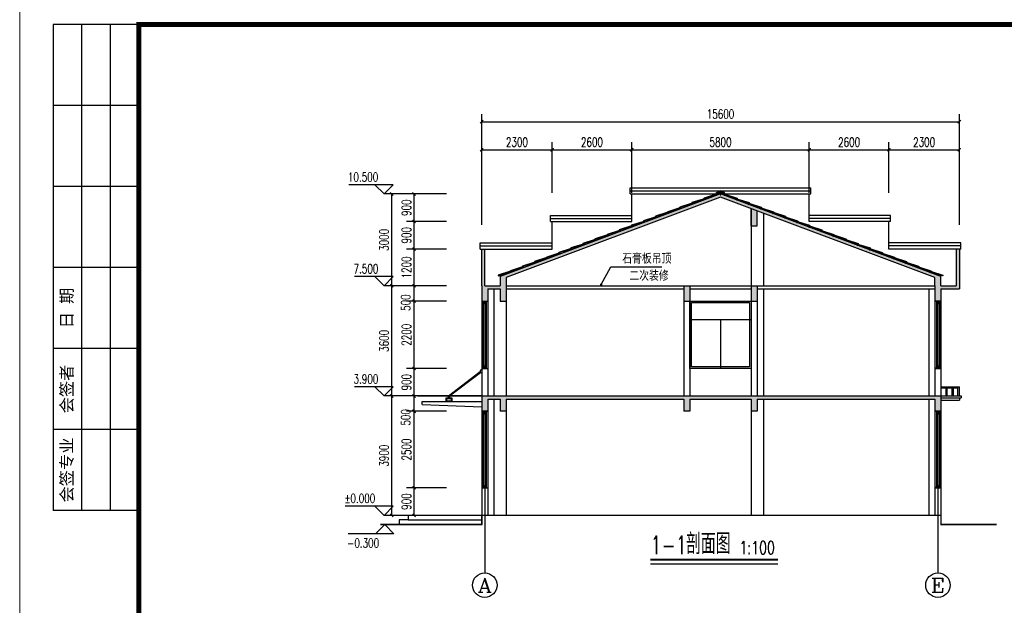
# Model space of a CAD drawing. Extents: x 88237 to 730297, y -11868 to 107702.
# Tile 32 of 49: x 544749 to 576908, y 65048 to 84180. Entities that reach past the tile are written whole.
import ezdxf
from ezdxf.enums import TextEntityAlignment as Align

# ---------------------------------------------------------------- set-up
doc = ezdxf.new("R2010")
doc.units = 0
doc.header["$LTSCALE"] = 1000
doc.header["$MEASUREMENT"] = 0
doc.linetypes.add('DOTE', pattern=[2.42, 2, -0.2, 0.02, -0.2])
for name, color, linetype in [('AXIS', 3, 'Continuous'), ('AXIS_TEXT', 7, 'Continuous'), ('DIM_ELEV', 3, 'Continuous'), ('DIM_LEAD', 3, 'Continuous'), ('DIM_SYMB', 3, 'Continuous'), ('DOTE', 1, 'DOTE'), ('dx', 8, 'Continuous'), ('OTHER', 7, 'Continuous'), ('PUB_DIM', 3, 'Continuous'), ('PUB_TEXT', 7, 'Continuous'), ('WALL', 2, 'Continuous'), ('WINDOW', 4, 'Continuous'), ('x', 6, 'Continuous'), ('图框', 7, 'Continuous'), ('家具', 8, 'Continuous'), ('立面', 7, 'Continuous')]:
    doc.layers.add(name, color=color, linetype=linetype)
doc.styles.add('_TCH_AXIS', font='COMPLEX', dxfattribs={"bigfont": 'GBCBIG'})
doc.styles.add('_TCH_DIM', font='SIMPLEX', dxfattribs={"bigfont": 'GBCBIG'})
doc.styles.add('_TCH_DIM_T3', font='SIMPLEX', dxfattribs={"width": 0.705882, "bigfont": 'GBCBIG'})
doc.styles.add('COMPLEX', font='COMPLEX')
doc.styles.add('宋体', font='txt')
doc.dimstyles.new('_TCH_ARCH&&100', dxfattribs={"dimtxt": 297.5, "dimasz": 100, "dimexe": 250, "dimexo": 300, "dimgap": 100, "dimtad": 1, "dimdec": 0, "dimzin": 0, "dimdsep": 46, "dimtxsty": '_TCH_DIM_T3', "dimblk": 'ARCHTICK', "dimcen": 0.09, "dimclrt": 7, "dimazin": 2, "dimtfac": 1, "dimtdec": 0, "dimtix": 1, "dimtmove": 2, "dimatfit": 3, "dimfxl": 1, "dimtolj": 1, "dimtzin": 0, "dimarcsym": 0})

# ---------------------------------------------------------------- blocks, each defined once
blk = doc.blocks.new('A$C279E6C7B')
at = {"layer": '家具', "color": 157}
for p, q in [((7, 127), (22, 127)), ((7, 87), (7, 127)), ((22, 117), (22, 127)), ((22, 87), (22, 102))]:
    blk.add_line(p, q, dxfattribs=at)
for points in [[(7, 87), (22, 87)], [(22, 117), (52, 117)], [(22, 102), (52, 102)], [(52, 117), (63, 110)], [(52, 102), (68, 87)], [(63, 110), (418, -23)], [(68, 87), (373, -25)], [(380, -24), (373, -25)], [(380, -24), (408, -34)], [(408, -34), (410, -44)], [(422, -42), (410, -44)], [(418, -23), (422, -42)]]:
    blk.add_lwpolyline(points, dxfattribs=at)
blk = doc.blocks.new('fgfjjkk')
at = {"layer": '立面', "color": 157, "extrusion": (0, 0, -1), "zscale": -1}
for p, rotation in [((-46626, 394014), 2.78807880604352), ((-47014, 394160), 2.788078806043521), ((-45851, 393724), 2.78807880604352), ((-46239, 393869), 2.78807880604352), ((-44689, 393288), 2.78807880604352), ((-45076, 393433), 2.78807880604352), ((-45464, 393578), 2.78807880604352), ((-43914, 392997), 2.78807880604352), ((-44301, 393142), 2.78807880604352), ((-43139, 392706), 2.78807880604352), ((-43526, 392852), 2.78807880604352), ((-42364, 392416), 2.78807880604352), ((-42751, 392561), 2.78807880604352), ((-41589, 392125), 2.78807880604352), ((-41976, 392270), 2.78807880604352), ((-40814, 391834), 2.78807880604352), ((-41201, 391980), 2.78807880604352), ((-40426, 391689), 2.78807880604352)]:
    blk.add_blockref('A$C279E6C7B', p, dxfattribs=dict(at, rotation=rotation))
blk = doc.blocks.new('_ArchTick')
at = {"color": 0, "linetype": 'ByBlock', "const_width": 0.4}
blk.add_lwpolyline([(-0.5, -0.5), (0.5, 0.5)], dxfattribs=at)
blk = doc.blocks.new('*D506')
at = {"layer": 'Defpoints', "color": 0}
for p in [(556900, 78487), (558253, 78487), (558253, 75487)]:
    blk.add_point(p, dxfattribs=at)
at = {"layer": 'PUB_DIM', "color": 0, "lineweight": -2}
for p, q in [((557953, 78487), (556650, 78487)), ((556900, 75487), (556900, 78487)), ((557953, 75487), (556650, 75487))]:
    blk.add_line(p, q, dxfattribs=at)
at = {"layer": 'PUB_DIM', "color": 0, "lineweight": -2, "xscale": 100, "yscale": 100, "zscale": 100}
for p, rotation in [((556900, 78487), 90), ((556900, 75487), 270)]:
    blk.add_blockref('_ArchTick', p, dxfattribs=dict(at, rotation=rotation))
at = {"layer": 'PUB_DIM', "color": 7, "insert": (556651, 76987), "char_height": 297.5, "attachment_point": 5, "rotation": 90, "style": '_TCH_DIM_T3'}
blk.add_mtext('\\A1;3000', dxfattribs=at)
blk = doc.blocks.new('*D507')
at = {"layer": 'Defpoints', "color": 0}
for p in [(556900, 75487), (558253, 75487), (558253, 71887)]:
    blk.add_point(p, dxfattribs=at)
at = {"layer": 'PUB_DIM', "color": 0, "lineweight": -2}
for p, q in [((557953, 75487), (556650, 75487)), ((556900, 71887), (556900, 75487)), ((557953, 71887), (556650, 71887))]:
    blk.add_line(p, q, dxfattribs=at)
at = {"layer": 'PUB_DIM', "color": 0, "lineweight": -2, "xscale": 100, "yscale": 100, "zscale": 100}
for p, rotation in [((556900, 75487), 90), ((556900, 71887), 270)]:
    blk.add_blockref('_ArchTick', p, dxfattribs=dict(at, rotation=rotation))
at = {"layer": 'PUB_DIM', "color": 7, "insert": (556651, 73687), "char_height": 297.5, "attachment_point": 5, "rotation": 90, "style": '_TCH_DIM_T3'}
blk.add_mtext('\\A1;3600', dxfattribs=at)
blk = doc.blocks.new('*D508')
at = {"layer": 'Defpoints', "color": 0}
for p in [(556900, 71887), (558253, 71887), (558253, 67987)]:
    blk.add_point(p, dxfattribs=at)
at = {"layer": 'PUB_DIM', "color": 0, "lineweight": -2}
for p, q in [((557953, 71887), (556650, 71887)), ((556900, 67987), (556900, 71887)), ((557953, 67987), (556650, 67987))]:
    blk.add_line(p, q, dxfattribs=at)
at = {"layer": 'PUB_DIM', "color": 0, "lineweight": -2, "xscale": 100, "yscale": 100, "zscale": 100}
for p, rotation in [((556900, 71887), 90), ((556900, 67987), 270)]:
    blk.add_blockref('_ArchTick', p, dxfattribs=dict(at, rotation=rotation))
at = {"layer": 'PUB_DIM', "color": 7, "insert": (556651, 69937), "char_height": 297.5, "attachment_point": 5, "rotation": 90, "style": '_TCH_DIM_T3'}
blk.add_mtext('\\A1;3900', dxfattribs=at)
blk = doc.blocks.new('*D509')
at = {"layer": 'Defpoints', "color": 0}
for p in [(575439, 80846), (559839, 77183), (575439, 77183)]:
    blk.add_point(p, dxfattribs=at)
at = {"layer": 'PUB_DIM', "color": 0, "lineweight": -2}
for p, q in [((559839, 77483), (559839, 81096)), ((575439, 77483), (575439, 81096)), ((559839, 80846), (575439, 80846))]:
    blk.add_line(p, q, dxfattribs=at)
at = {"layer": 'PUB_DIM', "color": 0, "lineweight": -2, "xscale": 100, "yscale": 100, "zscale": 100, "rotation": 180}
blk.add_blockref('_ArchTick', (559839, 80846), dxfattribs=at)
at = {"layer": 'PUB_DIM', "color": 0, "lineweight": -2, "xscale": 100, "yscale": 100, "zscale": 100}
blk.add_blockref('_ArchTick', (575439, 80846), dxfattribs=at)
at = {"layer": 'PUB_DIM', "color": 7, "insert": (567639, 81095), "char_height": 297.5, "attachment_point": 5, "style": '_TCH_DIM_T3'}
blk.add_mtext('\\A1;15600', dxfattribs=at)
blk = doc.blocks.new('*D510')
at = {"layer": 'Defpoints', "color": 0}
for p in [(562139, 79930), (559839, 78225), (562139, 78225)]:
    blk.add_point(p, dxfattribs=at)
at = {"layer": 'PUB_DIM', "color": 0, "lineweight": -2}
for p, q in [((559839, 78525), (559839, 80180)), ((562139, 78525), (562139, 80180)), ((559839, 79930), (562139, 79930))]:
    blk.add_line(p, q, dxfattribs=at)
at = {"layer": 'PUB_DIM', "color": 0, "lineweight": -2, "xscale": 100, "yscale": 100, "zscale": 100, "rotation": 180}
blk.add_blockref('_ArchTick', (559839, 79930), dxfattribs=at)
at = {"layer": 'PUB_DIM', "color": 0, "lineweight": -2, "xscale": 100, "yscale": 100, "zscale": 100}
blk.add_blockref('_ArchTick', (562139, 79930), dxfattribs=at)
at = {"layer": 'PUB_DIM', "color": 7, "insert": (560989, 80179), "char_height": 297.5, "attachment_point": 5, "style": '_TCH_DIM_T3'}
blk.add_mtext('\\A1;2300', dxfattribs=at)
blk = doc.blocks.new('*D511')
at = {"layer": 'Defpoints', "color": 0}
for p in [(564739, 79930), (562139, 78225), (564739, 78225)]:
    blk.add_point(p, dxfattribs=at)
at = {"layer": 'PUB_DIM', "color": 0, "lineweight": -2}
for p, q in [((562139, 78525), (562139, 80180)), ((564739, 78525), (564739, 80180)), ((562139, 79930), (564739, 79930))]:
    blk.add_line(p, q, dxfattribs=at)
at = {"layer": 'PUB_DIM', "color": 0, "lineweight": -2, "xscale": 100, "yscale": 100, "zscale": 100, "rotation": 180}
blk.add_blockref('_ArchTick', (562139, 79930), dxfattribs=at)
at = {"layer": 'PUB_DIM', "color": 0, "lineweight": -2, "xscale": 100, "yscale": 100, "zscale": 100}
blk.add_blockref('_ArchTick', (564739, 79930), dxfattribs=at)
at = {"layer": 'PUB_DIM', "color": 7, "insert": (563439, 80179), "char_height": 297.5, "attachment_point": 5, "style": '_TCH_DIM_T3'}
blk.add_mtext('\\A1;2600', dxfattribs=at)
blk = doc.blocks.new('*D512')
at = {"layer": 'Defpoints', "color": 0}
for p in [(570539, 79930), (564739, 78225), (570539, 78225)]:
    blk.add_point(p, dxfattribs=at)
at = {"layer": 'PUB_DIM', "color": 0, "lineweight": -2}
for p, q in [((564739, 78525), (564739, 80180)), ((570539, 78525), (570539, 80180)), ((564739, 79930), (570539, 79930))]:
    blk.add_line(p, q, dxfattribs=at)
at = {"layer": 'PUB_DIM', "color": 0, "lineweight": -2, "xscale": 100, "yscale": 100, "zscale": 100, "rotation": 180}
blk.add_blockref('_ArchTick', (564739, 79930), dxfattribs=at)
at = {"layer": 'PUB_DIM', "color": 0, "lineweight": -2, "xscale": 100, "yscale": 100, "zscale": 100}
blk.add_blockref('_ArchTick', (570539, 79930), dxfattribs=at)
at = {"layer": 'PUB_DIM', "color": 7, "insert": (567639, 80179), "char_height": 297.5, "attachment_point": 5, "style": '_TCH_DIM_T3'}
blk.add_mtext('\\A1;5800', dxfattribs=at)
blk = doc.blocks.new('*D513')
at = {"layer": 'Defpoints', "color": 0}
for p in [(573139, 79930), (570539, 78225), (573139, 78225)]:
    blk.add_point(p, dxfattribs=at)
at = {"layer": 'PUB_DIM', "color": 0, "lineweight": -2}
for p, q in [((570539, 78525), (570539, 80180)), ((573139, 78525), (573139, 80180)), ((570539, 79930), (573139, 79930))]:
    blk.add_line(p, q, dxfattribs=at)
at = {"layer": 'PUB_DIM', "color": 0, "lineweight": -2, "xscale": 100, "yscale": 100, "zscale": 100, "rotation": 180}
blk.add_blockref('_ArchTick', (570539, 79930), dxfattribs=at)
at = {"layer": 'PUB_DIM', "color": 0, "lineweight": -2, "xscale": 100, "yscale": 100, "zscale": 100}
blk.add_blockref('_ArchTick', (573139, 79930), dxfattribs=at)
at = {"layer": 'PUB_DIM', "color": 7, "insert": (571839, 80179), "char_height": 297.5, "attachment_point": 5, "style": '_TCH_DIM_T3'}
blk.add_mtext('\\A1;2600', dxfattribs=at)
blk = doc.blocks.new('*D514')
at = {"layer": 'Defpoints', "color": 0}
for p in [(575439, 79930), (573139, 78225), (575439, 78225)]:
    blk.add_point(p, dxfattribs=at)
at = {"layer": 'PUB_DIM', "color": 0, "lineweight": -2}
for p, q in [((573139, 78525), (573139, 80180)), ((575439, 78525), (575439, 80180)), ((573139, 79930), (575439, 79930))]:
    blk.add_line(p, q, dxfattribs=at)
at = {"layer": 'PUB_DIM', "color": 0, "lineweight": -2, "xscale": 100, "yscale": 100, "zscale": 100, "rotation": 180}
blk.add_blockref('_ArchTick', (573139, 79930), dxfattribs=at)
at = {"layer": 'PUB_DIM', "color": 0, "lineweight": -2, "xscale": 100, "yscale": 100, "zscale": 100}
blk.add_blockref('_ArchTick', (575439, 79930), dxfattribs=at)
at = {"layer": 'PUB_DIM', "color": 7, "insert": (574289, 80179), "char_height": 297.5, "attachment_point": 5, "style": '_TCH_DIM_T3'}
blk.add_mtext('\\A1;2300', dxfattribs=at)
blk = doc.blocks.new('*D515')
at = {"layer": 'Defpoints', "color": 0}
for p in [(557630, 78487), (558984, 78487), (558984, 77587)]:
    blk.add_point(p, dxfattribs=at)
at = {"layer": 'PUB_DIM', "color": 0, "lineweight": -2}
for p, q in [((558684, 78487), (557380, 78487)), ((557630, 77587), (557630, 78487)), ((558684, 77587), (557380, 77587))]:
    blk.add_line(p, q, dxfattribs=at)
at = {"layer": 'PUB_DIM', "color": 0, "lineweight": -2, "xscale": 100, "yscale": 100, "zscale": 100}
for p, rotation in [((557630, 78487), 90), ((557630, 77587), 270)]:
    blk.add_blockref('_ArchTick', p, dxfattribs=dict(at, rotation=rotation))
at = {"layer": 'PUB_DIM', "color": 7, "insert": (557381, 78037), "char_height": 297.5, "attachment_point": 5, "rotation": 90, "style": '_TCH_DIM_T3'}
blk.add_mtext('\\A1;900', dxfattribs=at)
blk = doc.blocks.new('*D516')
at = {"layer": 'Defpoints', "color": 0}
for p in [(557630, 77587), (558984, 77587), (558984, 76687)]:
    blk.add_point(p, dxfattribs=at)
at = {"layer": 'PUB_DIM', "color": 0, "lineweight": -2}
for p, q in [((558684, 77587), (557380, 77587)), ((557630, 76687), (557630, 77587)), ((558684, 76687), (557380, 76687))]:
    blk.add_line(p, q, dxfattribs=at)
at = {"layer": 'PUB_DIM', "color": 0, "lineweight": -2, "xscale": 100, "yscale": 100, "zscale": 100}
for p, rotation in [((557630, 77587), 90), ((557630, 76687), 270)]:
    blk.add_blockref('_ArchTick', p, dxfattribs=dict(at, rotation=rotation))
at = {"layer": 'PUB_DIM', "color": 7, "insert": (557381, 77137), "char_height": 297.5, "attachment_point": 5, "rotation": 90, "style": '_TCH_DIM_T3'}
blk.add_mtext('\\A1;900', dxfattribs=at)
blk = doc.blocks.new('*D517')
at = {"layer": 'Defpoints', "color": 0}
for p in [(557630, 76687), (558984, 76687), (558984, 75487)]:
    blk.add_point(p, dxfattribs=at)
at = {"layer": 'PUB_DIM', "color": 0, "lineweight": -2}
for p, q in [((558684, 76687), (557380, 76687)), ((557630, 75487), (557630, 76687)), ((558684, 75487), (557380, 75487))]:
    blk.add_line(p, q, dxfattribs=at)
at = {"layer": 'PUB_DIM', "color": 0, "lineweight": -2, "xscale": 100, "yscale": 100, "zscale": 100}
for p, rotation in [((557630, 76687), 90), ((557630, 75487), 270)]:
    blk.add_blockref('_ArchTick', p, dxfattribs=dict(at, rotation=rotation))
at = {"layer": 'PUB_DIM', "color": 7, "insert": (557381, 76087), "char_height": 297.5, "attachment_point": 5, "rotation": 90, "style": '_TCH_DIM_T3'}
blk.add_mtext('\\A1;1200', dxfattribs=at)
blk = doc.blocks.new('*D518')
at = {"layer": 'Defpoints', "color": 0}
for p in [(557630, 75487), (558984, 75487), (558984, 74987)]:
    blk.add_point(p, dxfattribs=at)
at = {"layer": 'PUB_DIM', "color": 0, "lineweight": -2}
for p, q in [((558684, 75487), (557380, 75487)), ((557630, 74987), (557630, 75487)), ((558684, 74987), (557380, 74987))]:
    blk.add_line(p, q, dxfattribs=at)
at = {"layer": 'PUB_DIM', "color": 0, "lineweight": -2, "xscale": 100, "yscale": 100, "zscale": 100}
for p, rotation in [((557630, 75487), 90), ((557630, 74987), 270)]:
    blk.add_blockref('_ArchTick', p, dxfattribs=dict(at, rotation=rotation))
at = {"layer": 'PUB_DIM', "color": 7, "insert": (557355, 74937), "char_height": 297.5, "attachment_point": 5, "rotation": 90, "style": '_TCH_DIM_T3'}
blk.add_mtext('\\A1;500', dxfattribs=at)
blk = doc.blocks.new('*D519')
at = {"layer": 'Defpoints', "color": 0}
for p in [(557630, 74987), (558984, 74987), (558984, 72787)]:
    blk.add_point(p, dxfattribs=at)
at = {"layer": 'PUB_DIM', "color": 0, "lineweight": -2}
for p, q in [((558684, 74987), (557380, 74987)), ((557630, 72787), (557630, 74987)), ((558684, 72787), (557380, 72787))]:
    blk.add_line(p, q, dxfattribs=at)
at = {"layer": 'PUB_DIM', "color": 0, "lineweight": -2, "xscale": 100, "yscale": 100, "zscale": 100}
for p, rotation in [((557630, 74987), 90), ((557630, 72787), 270)]:
    blk.add_blockref('_ArchTick', p, dxfattribs=dict(at, rotation=rotation))
at = {"layer": 'PUB_DIM', "color": 7, "insert": (557381, 73887), "char_height": 297.5, "attachment_point": 5, "rotation": 90, "style": '_TCH_DIM_T3'}
blk.add_mtext('\\A1;2200', dxfattribs=at)
blk = doc.blocks.new('*D520')
at = {"layer": 'Defpoints', "color": 0}
for p in [(557630, 72787), (558984, 72787), (558984, 71887)]:
    blk.add_point(p, dxfattribs=at)
at = {"layer": 'PUB_DIM', "color": 0, "lineweight": -2}
for p, q in [((558684, 72787), (557380, 72787)), ((557630, 71887), (557630, 72787)), ((558684, 71887), (557380, 71887))]:
    blk.add_line(p, q, dxfattribs=at)
at = {"layer": 'PUB_DIM', "color": 0, "lineweight": -2, "xscale": 100, "yscale": 100, "zscale": 100}
for p, rotation in [((557630, 72787), 90), ((557630, 71887), 270)]:
    blk.add_blockref('_ArchTick', p, dxfattribs=dict(at, rotation=rotation))
at = {"layer": 'PUB_DIM', "color": 7, "insert": (557381, 72337), "char_height": 297.5, "attachment_point": 5, "rotation": 90, "style": '_TCH_DIM_T3'}
blk.add_mtext('\\A1;900', dxfattribs=at)
blk = doc.blocks.new('*D521')
at = {"layer": 'Defpoints', "color": 0}
for p in [(557630, 71887), (558984, 71887), (558984, 71388)]:
    blk.add_point(p, dxfattribs=at)
at = {"layer": 'PUB_DIM', "color": 0, "lineweight": -2}
for p, q in [((558684, 71887), (557380, 71887)), ((557630, 71388), (557630, 71887)), ((558684, 71388), (557380, 71388))]:
    blk.add_line(p, q, dxfattribs=at)
at = {"layer": 'PUB_DIM', "color": 0, "lineweight": -2, "xscale": 100, "yscale": 100, "zscale": 100}
for p, rotation in [((557630, 71887), 90), ((557630, 71388), 270)]:
    blk.add_blockref('_ArchTick', p, dxfattribs=dict(at, rotation=rotation))
at = {"layer": 'PUB_DIM', "color": 7, "insert": (557355, 71188), "char_height": 297.5, "attachment_point": 5, "rotation": 90, "style": '_TCH_DIM_T3'}
blk.add_mtext('\\A1;500', dxfattribs=at)
blk = doc.blocks.new('*D522')
at = {"layer": 'Defpoints', "color": 0}
for p in [(557630, 71388), (558984, 71388), (558984, 68887)]:
    blk.add_point(p, dxfattribs=at)
at = {"layer": 'PUB_DIM', "color": 0, "lineweight": -2}
for p, q in [((558684, 71388), (557380, 71388)), ((557630, 68887), (557630, 71388)), ((558684, 68887), (557380, 68887))]:
    blk.add_line(p, q, dxfattribs=at)
at = {"layer": 'PUB_DIM', "color": 0, "lineweight": -2, "xscale": 100, "yscale": 100, "zscale": 100}
for p, rotation in [((557630, 71388), 90), ((557630, 68887), 270)]:
    blk.add_blockref('_ArchTick', p, dxfattribs=dict(at, rotation=rotation))
at = {"layer": 'PUB_DIM', "color": 7, "insert": (557381, 70137), "char_height": 297.5, "attachment_point": 5, "rotation": 90, "style": '_TCH_DIM_T3'}
blk.add_mtext('\\A1;2500', dxfattribs=at)
blk = doc.blocks.new('*D523')
at = {"layer": 'Defpoints', "color": 0}
for p in [(557630, 68887), (558984, 68887), (558984, 67987)]:
    blk.add_point(p, dxfattribs=at)
at = {"layer": 'PUB_DIM', "color": 0, "lineweight": -2}
for p, q in [((558684, 68887), (557380, 68887)), ((557630, 67987), (557630, 68887)), ((558684, 67987), (557380, 67987))]:
    blk.add_line(p, q, dxfattribs=at)
at = {"layer": 'PUB_DIM', "color": 0, "lineweight": -2, "xscale": 100, "yscale": 100, "zscale": 100}
for p, rotation in [((557630, 68887), 90), ((557630, 67987), 270)]:
    blk.add_blockref('_ArchTick', p, dxfattribs=dict(at, rotation=rotation))
at = {"layer": 'PUB_DIM', "color": 7, "insert": (557381, 68437), "char_height": 297.5, "attachment_point": 5, "rotation": 90, "style": '_TCH_DIM_T3'}
blk.add_mtext('\\A1;900', dxfattribs=at)
blk = doc.blocks.new('_AXISO')
blk.add_circle((0, 0), 0.5)
at = {"layer": 'AXIS_TEXT', "style": 'COMPLEX', "width": 1.041667}
blk.add_attdef('A', text='', height=0.56, dxfattribs=at).set_placement((-0.25, -0.28), (0.25, -0.28), align=Align.FIT)
blk = doc.blocks.new('d4trtg')
at = {"lineweight": 0}
blk.add_line((653868.4, 3899605.3), (653868.4, 3902577.3), dxfattribs=at)
for p, q in [((654118.6, 3902527.3), (653938.4, 3902527.3)), ((653938.4, 3902527.3), (653938.4, 3901506.6)), ((653998.5, 3902527.3), (653998.5, 3901506.6)), ((654058.5, 3902527.3), (654058.5, 3901506.6)), ((654118.6, 3902357.2), (653938.4, 3902357.2)), ((654118.6, 3902187.1), (653938.4, 3902187.1)), ((654118.6, 3902017), (653938.4, 3902017)), ((654118.6, 3901846.8), (653938.4, 3901846.8)), ((654118.6, 3901676.7), (653938.4, 3901676.7)), ((654118.6, 3901506.6), (653938.4, 3901506.6))]:
    blk.add_line(p, q)
at = {"lineweight": 0, "const_width": 10}
blk.add_lwpolyline([(654118.6, 3902527.3), (658021.2, 3902527.3), (658021.2, 3899655.4), (654118.6, 3899655.4)], close=True, dxfattribs=at)
at = {"char_height": 25.02, "attachment_point": 5, "rotation": 90, "style": '宋体'}
for s, insert in [('日 期', (653968.5, 3901931.9)), ('会签者', (653968.5, 3901761.8)), ('会签专业', (653968.5, 3901591.7))]:
    blk.add_mtext(s, dxfattribs=dict(at, insert=insert))

msp = doc.modelspace()

# ---------------------------------------------------------------- hatches: boundary and pattern name
h = msp.add_hatch(color=256)
h.paths.add_polyline_path([(566439.4, 74988.7), (566639.4, 74988.7), (566639.4, 75487.3), (566439.4, 75487.3)], flags=17)
h.paths.add_polyline_path([(560439.4, 75487.3), (559939.4, 75487.3), (559939.4, 76687.3), (559839.4, 76687.3), (559839.4, 75487.3), (559839.4, 74987.3), (560039.4, 74987.3), (560039.4, 75387.3), (560439.4, 75387.3), (560439.4, 74987.3), (560639.4, 74987.3), (560639.4, 75387.3), (560639.4, 75487.3), (560639.4, 75755.5), (567638.9, 78380.5), (574639.4, 75755.5), (574639.4, 75487.3), (574639.4, 74987.3), (574839.4, 74987.3), (574839.4, 75387.3), (575439.4, 75387.3), (575439.4, 76687.3), (575339.4, 76687.3), (575339.4, 75487.3), (574839.4, 75487.3), (574839.4, 75787.3), (574475, 75923.9), (574474.2, 75923.9), (574474.2, 75924.2), (574079.7, 76072.2), (574078.9, 76072.1), (574078.9, 76072.5), (573684.3, 76220.4), (573683.6, 76220.4), (573683.6, 76220.7), (573289, 76368.7), (573288.3, 76368.6), (573288.3, 76368.9), (572893.6, 76516.9), (572893, 76516.9), (572893, 76517.2), (572498.3, 76665.2), (572497.7, 76665.1), (572497.7, 76665.4), (572102.9, 76813.4), (572102.4, 76813.4), (572102.4, 76813.6), (571707.6, 76961.6), (571707.1, 76961.6), (571707.1, 76961.8), (571312.2, 77109.9), (571311.8, 77109.9), (571311.8, 77110.1), (570916.9, 77258.1), (570916.5, 77258.1), (570916.5, 77258.3), (570521.5, 77406.4), (570521.2, 77406.4), (570521.2, 77406.5), (570126.2, 77554.6), (570125.9, 77554.6), (570125.9, 77554.7), (569730.8, 77702.9), (569730.6, 77702.9), (569730.6, 77703), (569335.5, 77851.1), (569335.3, 77851.1), (569335.3, 77851.2), (568940.1, 77999.4), (568940, 77999.4), (568940, 77999.4), (568544.8, 78147.6), (568544.7, 78147.6), (568544.7, 78147.7), (568149.4, 78295.9), (568149.4, 78295.9), (568149.4, 78295.9), (567754.1, 78444.1), (567754.1, 78444.1), (567754.1, 78444.1), (567638.9, 78487.3), (560439.4, 75787.3)])
h.paths.add_polyline_path([(568639.4, 74988.7), (568839.4, 74988.7), (568839.4, 75487.3), (568639.4, 75487.3)], flags=17)
for points in [[(567609.6, 78484.9), (567618.2, 78459.1), (567620.5, 78454.5), (567638.9, 78463.7), (567657.3, 78454.5), (567659.6, 78459.1), (567668.2, 78484.9), (567686.4, 78478.8), (567683.9, 78471.2), (567736.9, 78453.7, -0.1552346), (567753.5, 78507.4), (567638.9, 78564.7), (567524.4, 78507.4, -0.1552346), (567540.9, 78453.7), (567593.9, 78471.2), (567591.4, 78478.8)], [(568839.4, 77930.3), (568639.4, 78005.3), (568639.4, 77445.7), (568839.4, 77445.7)], [(566639.4, 71787.3), (568639.4, 71787.3), (568639.4, 71386.7), (568839.4, 71386.7), (568839.4, 71787.3), (574639.4, 71787.3), (574639.4, 71387.3), (574839.4, 71387.3), (574839.4, 71887.3), (559839.4, 71887.3), (559839.4, 71388.3), (560039.4, 71388.3), (560039.4, 71787.3), (560439.4, 71787.3), (560439.4, 71387.7), (560639.4, 71387.7), (560639.4, 71787.3), (566439.4, 71787.3), (566439.4, 71386.7), (566639.4, 71386.7)]]:
    msp.add_hatch(color=256).paths.add_polyline_path(points)
at = {"layer": 'dx'}
for points in [[(560427.8, 75821.5), (560459.1, 75834), (560474.2, 75800.6), (560439.4, 75787.3)], [(574850, 75821.5), (574818.7, 75834), (574803.6, 75800.6), (574838.4, 75787.3)]]:
    msp.add_hatch(color=256, dxfattribs=at).paths.add_polyline_path(points)

# ---------------------------------------------------------------- linework, layer by layer
at = {"color": 252}
for p, q in [((564689.1, 78687.3), (570588.7, 78687.3)), ((564689.1, 78487.3), (564689.1, 78687.3)), ((564689.1, 78587.3), (570588.7, 78587.3)), ((564689.1, 78487.3), (570588.7, 78487.3)), ((564739.4, 77587.3), (564739.4, 78487.3)), ((570539.4, 77587.3), (570539.4, 78487.3)), ((570588.7, 78487.3), (570588.7, 78687.3)), ((562089.4, 77787.3), (564739.4, 77787.3)), ((562089.4, 77587.3), (562089.4, 77787.3)), ((562089.4, 77687.3), (564739.4, 77687.3)), ((562089.4, 77587.3), (564739.4, 77587.3)), ((562139.4, 76687.3), (562139.4, 77587.3)), ((562139.4, 76687.3), (562139.4, 77587.3)), ((573188.4, 77787.3), (570538.7, 77787.3)), ((573188.4, 77687.3), (570538.7, 77687.3)), ((573188.4, 77587.3), (570538.7, 77587.3)), ((573139.4, 76687.3), (573139.4, 77587.3)), ((573188.4, 77587.3), (573188.4, 77787.3)), ((559789.4, 76887.3), (562139.4, 76887.3)), ((559789.4, 76687.3), (559789.4, 76887.3)), ((575488.4, 76887.3), (573138.4, 76887.3)), ((575488.4, 76687.3), (575488.4, 76887.3)), ((559789.4, 76787.3), (562139.4, 76787.3)), ((559789.4, 76687.3), (562139.4, 76687.3)), ((575488.4, 76787.3), (573138.4, 76787.3)), ((575488.4, 76687.3), (573138.4, 76687.3)), ((560639.4, 75487.3), (574639.4, 75487.3)), ((560639.4, 75387.3), (566439.4, 75387.3)), ((566639.4, 75387.3), (568639.4, 75387.3)), ((568839.4, 75387.3), (574639.4, 75387.3))]:
    msp.add_line(p, q, dxfattribs=at)
for p, q in [((567500.5, 78519.5), (567638.9, 78588.7)), ((567510.1, 78500.3), (567500.5, 78519.5)), ((567510.1, 78500.3), (567638.9, 78564.7)), ((567777.3, 78519.5), (567638.9, 78588.7)), ((567767.7, 78500.3), (567638.9, 78564.7)), ((567767.7, 78500.3), (567777.3, 78519.5)), ((568639.4, 77445.7), (568639.4, 78005.3)), ((568839.4, 77445.7), (568839.4, 77930.3)), ((568639.4, 77445.7), (568839.4, 77445.7)), ((559839.4, 74987.3), (560039.4, 74987.3)), ((559839.4, 74987.3), (560039.4, 74987.3)), ((566439.4, 74988.7), (566639.4, 74988.7)), ((568639.4, 74988.7), (568839.4, 74988.7)), ((574839.4, 74987.3), (574639.4, 74987.3)), ((574639.4, 74987.3), (574839.4, 74987.3)), ((559839.4, 72787.3), (560039.4, 72787.3)), ((574639.4, 72787.3), (574839.4, 72787.3)), ((560639.4, 71787.3), (560639.4, 71388.3)), ((560039.4, 71388.3), (559839.4, 71388.3)), ((559839.4, 71388.3), (559839.4, 71328.3)), ((559839.4, 71387.7), (560039.4, 71387.7)), ((574839.4, 71387.3), (574639.4, 71387.3)), ((559839.4, 68887.3), (560039.4, 68887.3)), ((574639.4, 68887.3), (574839.4, 68887.3)), ((557439.4, 67837.3), (559839.4, 67837.3))]:
    msp.add_line(p, q)
at = {"color": 5}
for p, q in [((568639.4, 78005.3), (568639.4, 75487.3)), ((569039.4, 77855.3), (569039.4, 75487.3)), ((560239.4, 75387.3), (560239.4, 71887.3)), ((560639.4, 75387.3), (560639.4, 71887.3)), ((569039.4, 75387.3), (569039.4, 71887.3)), ((574439.4, 75387.3), (574439.4, 71887.3)), ((560239.4, 71787.3), (560239.4, 67987.3)), ((560639.4, 71787.3), (560639.4, 67987.3)), ((568639.4, 71787.3), (568639.4, 67987.3)), ((569039.4, 71787.3), (569039.4, 67987.3)), ((574439.4, 71787.3), (574439.4, 67987.3))]:
    msp.add_line(p, q, dxfattribs=at)
at = {"color": 4}
for p, q in [((566639.4, 74386.7), (568639.4, 74386.7)), ((567639.4, 74386.7), (567638.9, 72787.3))]:
    msp.add_line(p, q, dxfattribs=at)
at = {"color": 8}
for p, q in [((574839.4, 72187.3), (575439.6, 72187.3)), ((574839.4, 72157.3), (575389.6, 72157.3)), ((574993.5, 72157.3), (574993.5, 71887.3)), ((575033.5, 72157.3), (575033.5, 71887.3)), ((575193.4, 72157.3), (575193.4, 71887.3)), ((575233.4, 72157.3), (575233.4, 71887.3)), ((575389.6, 71887.3), (575389.6, 72157.3)), ((575439.6, 71887.3), (575439.6, 72187.3)), ((574839.4, 71887.3), (575499.6, 71887.3)), ((574839.4, 71887.3), (574839.4, 71827.3)), ((574839.4, 71827.3), (575439.6, 71827.3)), ((574839.4, 71827.3), (574839.4, 71747.3)), ((574839.4, 71747.3), (575439.6, 71747.3)), ((575439.6, 71827.3), (575499.6, 71827.3)), ((575439.6, 71827.3), (575439.6, 71747.3)), ((575499.6, 71887.3), (575499.6, 71827.3))]:
    msp.add_line(p, q, dxfattribs=at)
msp.add_lwpolyline([(566639.4, 74986.7), (568639.4, 74986.7), (568638.9, 72787.3), (566638.9, 72787.3)], close=True)
at = {"color": 4}
msp.add_lwpolyline([(566689.4, 74936.7), (568589.4, 74936.7), (568588.9, 72837.3), (566688.9, 72837.3)], close=True, dxfattribs=at)
at = {"const_width": 50}
msp.add_lwpolyline([(576660.3, 67687.3), (574839.4, 67687.3), (574839.4, 67987.3), (559839.4, 67987.3), (559839.4, 67687.3), (556527.7, 67687.3)], dxfattribs=at)
msp.add_lwpolyline([(559839.4, 67987.3), (557439.4, 67987.3), (557439.4, 67837.3), (557139.4, 67837.3), (557139.4, 67687.3)])
for centre, start, end in [((567448.3, 78454.5, 633.6), 356.79874, 34.78098), ((567829.6, 78454.5, 633.6), 145.21902, 183.20126)]:
    msp.add_arc(centre, 92.6, start, end)
at = {"layer": 'AXIS'}
for p, q in [((559939.4, 67106.4), (559939.4, 66106.4)), ((574739.4, 67106.4), (574739.4, 66106.4))]:
    msp.add_line(p, q, dxfattribs=at)
at = {"layer": 'DIM_ELEV'}
for p, q in [((556949.7, 78787.3), (555499.7, 78787.3)), ((556649.7, 78487.3), (556349.7, 78787.3)), ((556649.7, 78487.3), (556949.7, 78787.3)), ((556949.7, 75787.3), (555683.7, 75787.3)), ((556649.7, 75487.3), (556349.7, 75787.3)), ((556649.7, 75487.3), (556949.7, 75787.3)), ((556949.7, 72187.3), (555683.7, 72187.3)), ((556649.7, 71887.3), (556349.7, 72187.3)), ((556649.7, 71887.3), (556949.7, 72187.3)), ((556949.7, 68287.3), (555384.7, 68287.3)), ((556649.7, 67987.3), (556349.7, 68287.3)), ((556649.7, 67987.3), (556949.7, 68287.3)), ((556671.5, 67687.3), (556371.5, 67387.3)), ((556671.5, 67687.3), (556971.5, 67387.3)), ((556971.5, 67387.3), (555475.5, 67387.3))]:
    msp.add_line(p, q, dxfattribs=at)
at = {"layer": 'DIM_LEAD'}
for p, q in [((563740.5, 75527.3), (564060.5, 76103.5)), ((564060.5, 76103.5), (565719.5, 76103.5))]:
    msp.add_line(p, q, dxfattribs=at)
at = {"layer": 'DIM_LEAD', "const_width": 40}
msp.add_lwpolyline([(563730.8, 75509.8, 1), (563750.2, 75544.8, 1)], format="xyb", close=True, dxfattribs=at)
at = {"layer": 'DIM_SYMB', "const_width": 70}
msp.add_lwpolyline([(565350.7, 66542.2), (569513.3, 66542.2)], dxfattribs=at)
at = {"layer": 'DIM_SYMB'}
msp.add_lwpolyline([(565350.7, 66402.2), (569513.3, 66402.2)], dxfattribs=at)
at = {"layer": 'DOTE'}
for p, q in [((559939.4, 68936.9), (559939.4, 67106.4)), ((574739.4, 68937.3), (574739.4, 67106.4))]:
    msp.add_line(p, q, dxfattribs=at)
at = {"layer": 'dx'}
for points in [[(560439.4, 75787.3), (560427.8, 75821.5), (560459.1, 75833.9), (560474.2, 75800.6)], [(574838.4, 75787.3), (574850, 75821.5), (574818.7, 75833.9), (574803.6, 75800.6)]]:
    msp.add_lwpolyline(points, dxfattribs=at)
at = {"layer": 'OTHER'}
msp.add_line((567649.3, 78445.1), (567628.5, 78445.1), dxfattribs=at)
at = {"layer": 'WALL'}
for p, q in [((567638.9, 78487.3), (560439.4, 75787.3)), ((574839.4, 75787.3), (567638.9, 78487.3)), ((567638.9, 78380.5), (560639.4, 75755.5)), ((574639.4, 75755.5), (567638.9, 78380.5)), ((559839.4, 75487.3), (559839.4, 76687.3)), ((559939.4, 75487.3), (559939.4, 76687.3)), ((575339.4, 76687.3), (575339.4, 75487.3)), ((575439.4, 76687.3), (575439.4, 75387.3)), ((560439.4, 75787.3), (560439.4, 75487.3)), ((560639.4, 75755.5), (560639.4, 75487.3)), ((574639.4, 75487.3), (574639.4, 75755.5)), ((574839.4, 75487.3), (574839.4, 75787.3)), ((559839.4, 75487.3), (559839.4, 67687.3)), ((559939.4, 75487.3), (560439.4, 75487.3)), ((560039.4, 75387.3), (560439.4, 75387.3)), ((560039.4, 75387.3), (560039.4, 71887.3)), ((560439.4, 75387.3), (560439.4, 74987.3)), ((560639.4, 75487.3), (560639.4, 74987.3)), ((566439.4, 75487.3), (566439.4, 71887.3)), ((566639.4, 75487.3), (566639.4, 71887.3)), ((568639.4, 75487.3), (568639.4, 71887.3)), ((568839.4, 75487.3), (568839.4, 71887.3)), ((574639.4, 75487.3), (574639.4, 71887.3)), ((574839.4, 75487.3), (575339.4, 75487.3)), ((574839.4, 75387.3), (574839.4, 67687.3)), ((574839.4, 75387.3), (575439.4, 75387.3)), ((560439.4, 74987.3), (560639.4, 74987.3)), ((559839.4, 71887.3), (574839.4, 71887.3)), ((560039.4, 71787.3), (560439.4, 71787.3)), ((560039.4, 71787.3), (560039.4, 67987.3)), ((560439.4, 71787.3), (560439.4, 71388.3)), ((560639.4, 71787.3), (566439.4, 71787.3)), ((566439.4, 71787.3), (566439.4, 71386.7)), ((566639.4, 71787.3), (568639.4, 71787.3)), ((566639.4, 71787.3), (566639.4, 71386.7)), ((568839.4, 71787.3), (574639.4, 71787.3)), ((568839.4, 71787.3), (568839.4, 71386.7)), ((574639.4, 71787.3), (574639.4, 67987.3)), ((560639.4, 71387.7), (560439.4, 71387.7)), ((566639.4, 71386.7), (566439.4, 71386.7)), ((568839.4, 71386.7), (568639.4, 71386.7)), ((574639.4, 71387.3), (574839.4, 71387.3))]:
    msp.add_line(p, q, dxfattribs=at)
at = {"layer": 'WINDOW'}
for p, q in [((559889.4, 74987.3), (559889.4, 72787.3)), ((559889.4, 74987.3), (559989.4, 74987.3)), ((559989.4, 74947.3), (559889.4, 74947.3)), ((559989.4, 74987.3), (559989.4, 72787.3)), ((574689.4, 74987.3), (574689.4, 72787.3)), ((574689.4, 74987.3), (574789.4, 74987.3)), ((574789.4, 74947.3), (574689.4, 74947.3)), ((574789.4, 74987.3), (574789.4, 72787.3)), ((559889.4, 74907.5), (559989.4, 74907.5)), ((559939.4, 74907.5), (559939.4, 72867.1)), ((574689.4, 74907.5), (574789.4, 74907.5)), ((574739.4, 74907.5), (574739.4, 72867.1)), ((558751.1, 71887.3), (559785.3, 72691.2)), ((559889.4, 72867.1), (559989.4, 72867.1)), ((559989.4, 72827.3), (559889.4, 72827.3)), ((559889.4, 72787.3), (559989.4, 72787.3)), ((574689.4, 72867.1), (574789.4, 72867.1)), ((574789.4, 72827.3), (574689.4, 72827.3)), ((574689.4, 72787.3), (574789.4, 72787.3)), ((558791.1, 71887.3), (559800.6, 72655.9)), ((559839.4, 71887.3), (557739.2, 71887.3)), ((557739.2, 71887.3), (557739.2, 71877.3)), ((559839.4, 71877.3), (557739.2, 71877.3)), ((559889.4, 71387.7), (559889.4, 68887.3)), ((559889.4, 71387.7), (559989.4, 71387.7)), ((559989.4, 71347.7), (559889.4, 71347.7)), ((559889.4, 71307.9), (559989.4, 71307.9)), ((559939.4, 71307.9), (559939.4, 68967.1)), ((559989.4, 71387.7), (559989.4, 68887.3)), ((574689.4, 71387.3), (574689.4, 68887.3)), ((574689.4, 71387.3), (574789.4, 71387.3)), ((574789.4, 71347.3), (574689.4, 71347.3)), ((574689.4, 71307.5), (574789.4, 71307.5)), ((574739.4, 71307.5), (574739.4, 68967.1)), ((574789.4, 71387.3), (574789.4, 68887.3)), ((559889.4, 68967.1), (559989.4, 68967.1)), ((559989.4, 68927.3), (559889.4, 68927.3)), ((559889.4, 68887.3), (559989.4, 68887.3)), ((574689.4, 68967.1), (574789.4, 68967.1)), ((574789.4, 68927.3), (574689.4, 68927.3)), ((574689.4, 68887.3), (574789.4, 68887.3))]:
    msp.add_line(p, q, dxfattribs=at)
for points in [[(559889.4, 74982.1, -0.3938353), (559895.7, 74975.3), (559895.7, 74959.3, 1), (559909.3, 74959.3), (559909.3, 74975.3, -1), (559922.9, 74975.3), (559922.9, 74959.3, 1), (559936.5, 74959.3), (559936.5, 74975.3, -1), (559950.1, 74975.3), (559950.1, 74959.3, 1), (559963.7, 74959.3), (559963.7, 74975.3, -1), (559977.3, 74975.3), (559977.3, 74959.3)], [(559889.4, 74982.1, -0.3938353), (559895.7, 74975.3), (559895.7, 74959.3, 0.1923088), (559897.6, 74954.6)], [(559963.7, 74959.3), (559963.7, 74975.3, -1), (559977.3, 74975.3), (559977.3, 74959.3, 0.7059883), (559989.4, 74955, 0.7059883)], [(574689.4, 74982.1, -0.3938353), (574695.7, 74975.3), (574695.7, 74959.3, 1), (574709.3, 74959.3), (574709.3, 74975.3, -1), (574722.9, 74975.3), (574722.9, 74959.3, 1), (574736.5, 74959.3), (574736.5, 74975.3, -1), (574750.1, 74975.3), (574750.1, 74959.3, 1), (574763.7, 74959.3), (574763.7, 74975.3, -1), (574777.3, 74975.3), (574777.3, 74959.3)], [(574689.4, 74982.1, -0.3938353), (574695.7, 74975.3), (574695.7, 74959.3, 0.1923088), (574697.6, 74954.6)], [(574763.7, 74959.3), (574763.7, 74975.3, -1), (574777.3, 74975.3), (574777.3, 74959.3, 0.7059883), (574789.4, 74955, 0.7059883)], [(559889.4, 72792.5, 0.3938353), (559895.7, 72799.3), (559895.7, 72815.3, -1), (559909.3, 72815.3), (559909.3, 72799.3, 1), (559922.9, 72799.3), (559922.9, 72815.3, -1), (559936.5, 72815.3), (559936.5, 72799.3, 1), (559950.1, 72799.3), (559950.1, 72815.3, -1), (559963.7, 72815.3), (559963.7, 72799.3, 1), (559977.3, 72799.3), (559977.3, 72815.3)], [(559889.4, 72792.5, 0.3938353), (559895.7, 72799.3), (559895.7, 72815.3, -0.1923088), (559897.6, 72820)], [(559963.7, 72815.3), (559963.7, 72799.3, 1), (559977.3, 72799.3), (559977.3, 72815.3, -0.7059883), (559989.4, 72819.6, -0.7059883)], [(574689.4, 72792.5, 0.3938353), (574695.7, 72799.3), (574695.7, 72815.3, -1), (574709.3, 72815.3), (574709.3, 72799.3, 1), (574722.9, 72799.3), (574722.9, 72815.3, -1), (574736.5, 72815.3), (574736.5, 72799.3, 1), (574750.1, 72799.3), (574750.1, 72815.3, -1), (574763.7, 72815.3), (574763.7, 72799.3, 1), (574777.3, 72799.3), (574777.3, 72815.3)], [(574689.4, 72792.5, 0.3938353), (574695.7, 72799.3), (574695.7, 72815.3, -0.1923088), (574697.6, 72820)], [(574763.7, 72815.3), (574763.7, 72799.3, 1), (574777.3, 72799.3), (574777.3, 72815.3, -0.7059883), (574789.4, 72819.6, -0.7059883)], [(559889.4, 71382.5, -0.3938353), (559895.7, 71375.7), (559895.7, 71359.7, 1), (559909.3, 71359.7), (559909.3, 71375.7, -1), (559922.9, 71375.7), (559922.9, 71359.7, 1), (559936.5, 71359.7), (559936.5, 71375.7, -1), (559950.1, 71375.7), (559950.1, 71359.7, 1), (559963.7, 71359.7), (559963.7, 71375.7, -1), (559977.3, 71375.7), (559977.3, 71359.7)], [(559889.4, 71382.5, -0.3938353), (559895.7, 71375.7), (559895.7, 71359.7, 0.1923088), (559897.6, 71355)], [(559963.7, 71359.7), (559963.7, 71375.7, -1), (559977.3, 71375.7), (559977.3, 71359.7, 0.7059883), (559989.4, 71355.4, 0.7059883)], [(574689.4, 71382.1, -0.3938353), (574695.7, 71375.3), (574695.7, 71359.3, 1), (574709.3, 71359.3), (574709.3, 71375.3, -1), (574722.9, 71375.3), (574722.9, 71359.3, 1), (574736.5, 71359.3), (574736.5, 71375.3, -1), (574750.1, 71375.3), (574750.1, 71359.3, 1), (574763.7, 71359.3), (574763.7, 71375.3, -1), (574777.3, 71375.3), (574777.3, 71359.3)], [(574689.4, 71382.1, -0.3938353), (574695.7, 71375.3), (574695.7, 71359.3, 0.1923088), (574697.6, 71354.6)], [(574763.7, 71359.3), (574763.7, 71375.3, -1), (574777.3, 71375.3), (574777.3, 71359.3, 0.7059883), (574789.4, 71355, 0.7059883)], [(559889.4, 68892.5, 0.3938353), (559895.7, 68899.3), (559895.7, 68915.3, -1), (559909.3, 68915.3), (559909.3, 68899.3, 1), (559922.9, 68899.3), (559922.9, 68915.3, -1), (559936.5, 68915.3), (559936.5, 68899.3, 1), (559950.1, 68899.3), (559950.1, 68915.3, -1), (559963.7, 68915.3), (559963.7, 68899.3, 1), (559977.3, 68899.3), (559977.3, 68915.3)], [(559889.4, 68892.5, 0.3938353), (559895.7, 68899.3), (559895.7, 68915.3, -0.1923088), (559897.6, 68920)], [(559963.7, 68915.3), (559963.7, 68899.3, 1), (559977.3, 68899.3), (559977.3, 68915.3, -0.7059883), (559989.4, 68919.6, -0.7059883)], [(574689.4, 68892.5, 0.3938353), (574695.7, 68899.3), (574695.7, 68915.3, -1), (574709.3, 68915.3), (574709.3, 68899.3, 1), (574722.9, 68899.3), (574722.9, 68915.3, -1), (574736.5, 68915.3), (574736.5, 68899.3, 1), (574750.1, 68899.3), (574750.1, 68915.3, -1), (574763.7, 68915.3), (574763.7, 68899.3, 1), (574777.3, 68899.3), (574777.3, 68915.3)], [(574689.4, 68892.5, 0.3938353), (574695.7, 68899.3), (574695.7, 68915.3, -0.1923088), (574697.6, 68920)], [(574763.7, 68915.3), (574763.7, 68899.3, 1), (574777.3, 68899.3), (574777.3, 68915.3, -0.7059883), (574789.4, 68919.6, -0.7059883)]]:
    msp.add_lwpolyline(points, format="xyb", dxfattribs=at)
for points in [[(559899.4, 74917.5), (559979.4, 74917.5), (559979.4, 74937.3), (559899.4, 74937.3)], [(574699.4, 74917.5), (574779.4, 74917.5), (574779.4, 74937.3), (574699.4, 74937.3)], [(559899.4, 72857.1), (559979.4, 72857.1), (559979.4, 72837.3), (559899.4, 72837.3)], [(574699.4, 72857.1), (574779.4, 72857.1), (574779.4, 72837.3), (574699.4, 72837.3)], [(558874.5, 71812.7), (558667.3, 71812.7), (558667.3, 71705.1), (558874.5, 71705.1)], [(558854.5, 71792.7), (558687.3, 71792.7), (558687.3, 71725.1), (558854.5, 71725.1)], [(559899.4, 71317.9), (559979.4, 71317.9), (559979.4, 71337.7), (559899.4, 71337.7)], [(574699.4, 71317.5), (574779.4, 71317.5), (574779.4, 71337.3), (574699.4, 71337.3)], [(559899.4, 68957.1), (559979.4, 68957.1), (559979.4, 68937.3), (559899.4, 68937.3)], [(574699.4, 68957.1), (574779.4, 68957.1), (574779.4, 68937.3), (574699.4, 68937.3)]]:
    msp.add_lwpolyline(points, close=True, dxfattribs=at)
msp.add_lwpolyline([(558741.7, 71877.3), (558741.7, 71812.7), (558800.2, 71812.7), (558800.2, 71877.3)], dxfattribs=at)
msp.add_arc((559839.4, 72693.7), 54.2, 90, 270, dxfattribs=at)
at = {"layer": 'x'}
for p, q in [((557889.6, 71705.1), (559839.4, 71705.1)), ((557889.6, 71605.1), (557889.6, 71705.1)), ((557889.6, 71605.1), (559839.4, 71527.3))]:
    msp.add_line(p, q, dxfattribs=at)

# ---------------------------------------------------------------- block references
at = {"yscale": 1.020100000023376, "zscale": 1.0201}
for p, xscale in [((519568.1, -323727.4), 1.020099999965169), ((615709.7, -323727.4), -1.020099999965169)]:
    msp.add_blockref('fgfjjkk', p, dxfattribs=dict(at, xscale=xscale))
at = {"layer": 'AXIS'}
ref = msp.add_blockref('_AXISO', (559939.4, 65706.4), dxfattribs=dict(at, xscale=800, yscale=800, zscale=800))
ref.add_attrib('A', 'A', dxfattribs={"layer": 'AXIS_TEXT', "height": 452.5, "style": '_TCH_AXIS', "width": 1.166667}).set_placement((559713.1, 65480.2), (560165.7, 65480.2), align=Align.FIT)
ref = msp.add_blockref('_AXISO', (574739.4, 65706.4), dxfattribs=dict(at, xscale=800, yscale=800, zscale=800))
ref.add_attrib('A', 'E', dxfattribs={"layer": 'AXIS_TEXT', "height": 452.5, "style": '_TCH_AXIS', "width": 1.3125}).set_placement((574513.1, 65480.2), (574965.7, 65480.2), align=Align.FIT)
at = {"layer": '图框', "xscale": 15.55714379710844, "yscale": 15.55714381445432, "zscale": 15.5571438}
msp.add_blockref('d4trtg', (-9627575.7, -60628155.2), dxfattribs=at)

# ---------------------------------------------------------------- texts
at = {"layer": 'PUB_TEXT', "style": '_TCH_DIM', "width": 0.705882}
for s, height, p in [('10.500', 297.5, (555469.7, 78892.3)), ('7.500', 297.5, (555653.7, 75892.3)), ('3.900', 297.5, (555653.7, 72292.3)), ('%%P0.000', 297.5, (555354.7, 68392.3)), ('-0.300', 297.5, (555445.5, 66932.3)), ('1-1', 595, (565350.7, 66719.4)), ('1:100', 425, (568256.2, 66719.4))]:
    msp.add_text(s, height=height, dxfattribs=at).set_placement(p)
at = {"layer": 'PUB_TEXT', "style": '_TCH_DIM'}
for s, height, p in [('石膏板吊顶', 337.59, (564430.5, 76208.5)), ('二次装修', 337.59, (564661.3, 75648.5)), ('剖面图', 675.18, (566510.7, 66719.4))]:
    msp.add_text(s, height=height, dxfattribs=at).set_placement(p)

# ---------------------------------------------------------------- dimensions: what is measured, and where the dimension line sits
at = {"layer": 'PUB_DIM'}
for p1, p2, distance, picture, middle in [((559839.4, 77182.6), (575439.4, 77182.6), 3663.5, '*D509', (567639.4, 81094.9)), ((559839.4, 78225), (562139.4, 78225), 1705.3, '*D510', (560989.4, 80179)), ((562139.4, 78225), (564739.4, 78225), 1705.3, '*D511', (563439.4, 80179)), ((564739.4, 78225), (570539.4, 78225), 1705.3, '*D512', (567639.4, 80179)), ((570539.4, 78225), (573139.4, 78225), 1705.3, '*D513', (571839.4, 80179)), ((573139.4, 78225), (575439.4, 78225), 1705.3, '*D514', (574289.4, 80179)), ((558253.3, 75487.3), (558253.3, 78487.3), 1353.7, '*D506', (556650.9, 76987.3)), ((558983.5, 77587.3), (558983.5, 78487.3), 1353.7, '*D515', (557381.1, 78037.3)), ((558983.5, 76687.3), (558983.5, 77587.3), 1353.7, '*D516', (557381.1, 77137.3)), ((558983.5, 75487.3), (558983.5, 76687.3), 1353.7, '*D517', (557381.1, 76087.3)), ((558253.3, 71887.3), (558253.3, 75487.3), 1353.7, '*D507', (556650.9, 73687.3)), ((558983.5, 72787.3), (558983.5, 74987.3), 1353.7, '*D519', (557381.1, 73887.3)), ((558983.5, 71887.3), (558983.5, 72787.3), 1353.7, '*D520', (557381.1, 72337.3)), ((558253.3, 67987.3), (558253.3, 71887.3), 1353.7, '*D508', (556650.9, 69937.3)), ((558983.5, 68887.3), (558983.5, 71387.7), 1353.7, '*D522', (557381.1, 70137.5)), ((558983.5, 67987.3), (558983.5, 68887.3), 1353.7, '*D523', (557381.1, 68437.3))]:
    dim = msp.add_aligned_dim(p1=p1, p2=p2, distance=distance, dimstyle='_TCH_ARCH&&100', dxfattribs=at)
    dim.commit()
    dim.dimension.update_dxf_attribs({"geometry": picture, "text_midpoint": middle})
for base, p1, p2, picture, middle in [((557629.9, 75487.3), (558983.5, 74987.3), (558983.5, 75487.3), '*D518', (557354.9, 74937.3)), ((557629.9, 71887.3), (558983.5, 71387.7), (558983.5, 71887.3), '*D521', (557354.9, 71188.3))]:
    dim = msp.add_linear_dim(base=base, p1=p1, p2=p2, angle=90, dimstyle='_TCH_ARCH&&100', dxfattribs=at)
    dim.commit()
    dim.dimension.update_dxf_attribs({"geometry": picture, "text_midpoint": middle, "dimtype": 161})

doc.saveas('drawing.dxf')
